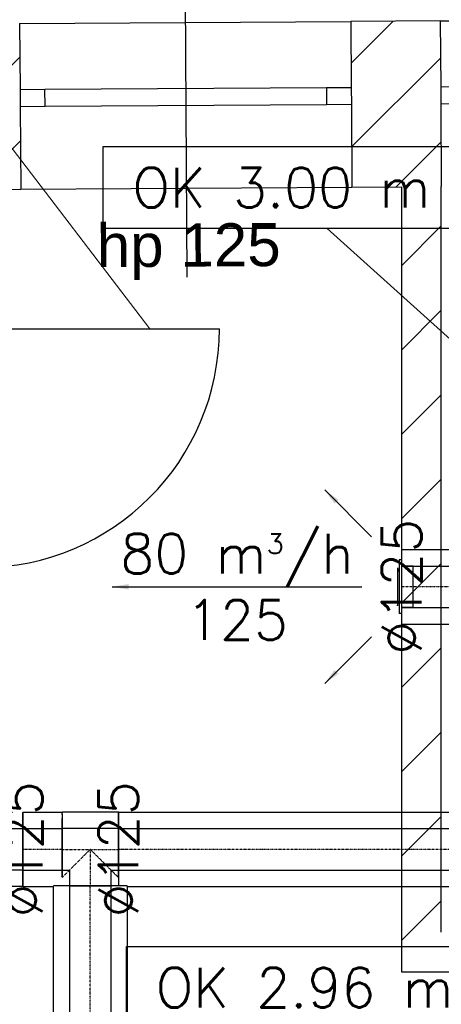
# Model space of a CAD drawing. Header units: millimetres. Extents: x -40063 to 512011, y 350190 to 687060.
# Tile 167 of 256: x 154459 to 155732, y 613809 to 616781. Entities that reach past the tile are written whole.
import ezdxf

# ---------------------------------------------------------------- set-up
doc = ezdxf.new("R2010")
doc.units = ezdxf.units.MM
doc.linetypes.add('DASHDOT', pattern=[1, 0.5, -0.25, 0, -0.25])
doc.linetypes.add('DASHED', pattern=[0.75, 0.5, -0.25])
doc.layers.get('0').update_dxf_attribs({"color": 8})
for name, color, linetype in [('Elementy Modelu - Strefy', 8, 'Continuous'), ('FLUID-N1', 7, 'Continuous'), ('FLUID-N1-120-ARRGR', 7, 'Continuous'), ('FLUID-N1-120-DIM', 7, 'Continuous'), ('FLUID-N1-120-INF', 7, 'Continuous'), ('FLUID-N1-INS', 7, 'Continuous'), ('FLUID-N1-SYM', 7, 'Continuous'), ('FLUID-W1', 7, 'Continuous'), ('FLUID-W1-120-DIM', 7, 'Continuous'), ('FLUID-W1-INS', 7, 'Continuous'), ('FLUID-W1-SYM', 7, 'Continuous'), ('Konstrukcja - Ściany zew', 8, 'Continuous'), ('X_ref', 8, 'Continuous')]:
    doc.layers.add(name, color=color, linetype=linetype)
doc.layers.add('FLUID-BILANSE', color=150, linetype='Continuous', lineweight=18)
doc.styles.add('FDBES', font='simplex.shx')
doc.styles.add('GENERATED_STYLE_1', font='arial.ttf')
doc.dimstyles.new('FDBES', dxfattribs={"dimscale": 50, "dimtxt": 4, "dimasz": 2.5, "dimexe": 0.8, "dimexo": 2, "dimgap": 1, "dimtad": 1, "dimdsep": 46, "dimtxsty": 'FDBES', "dimcen": 2.5, "dimclrd": 4, "dimclre": 5, "dimadec": 0, "dimazin": 0, "dimtfac": 1, "dimtmove": 0, "dimatfit": 3, "dimfxl": 1, "dimarcsym": 0})

# ---------------------------------------------------------------- blocks, each defined once
blk = doc.blocks.new('*U14699')
at = {"color": 0, "linetype": 'ByBlock', "lineweight": -2}
for p, q in [((62.5, 0, -62.5), (-62.5, 0, -62.5)), ((-62.5, 0, 62.5), (-4, 0, 62.5)), ((-31.2, 0, 112.5), (31.2, 0, 112.5)), ((43, 0, 125), (-10.1, 0, 125)), ((-4, 0, 62.5), (-4, 0, 127.5)), ((4, 0, 127.5), (-4, 0, 127.5)), ((4, 0, 127.5), (4, 0, 62.5)), ((4, 0, 62.5), (62.5, 0, 62.5)), ((51.8, 0, 125), (43, 0, 125))]:
    blk.add_line(p, q, dxfattribs=at)
at = {"layer": 'FLUID-W1-INS', "color": 1, "linetype": 'DASHED', "lineweight": -3}
for p, q in [((-62.5, 0, 112.5), (-62.5, 0, -112.5)), ((62.5, 0, -112.5), (-62.5, 0, -112.5)), ((62.5, 0, -112.5), (62.5, 0, 112.5))]:
    blk.add_line(p, q, dxfattribs=at)
blk = doc.blocks.new('*U14698')
at = {"color": 1, "linetype": 'Continuous', "lineweight": -2}
for p, q in [((-59.5, 0), (-59.5, 62.5)), ((59.5, 62.5), (59.5, 0)), ((-59.5, -62.5), (-59.5, 0)), ((59.5, 0), (59.5, -62.5))]:
    blk.add_line(p, q, dxfattribs=at)
at = {"color": 0, "linetype": 'ByBlock', "lineweight": -2}
for p, q in [((59.5, 62.5), (-59.5, 62.5)), ((59.5, -62.5), (-59.5, -62.5))]:
    blk.add_line(p, q, dxfattribs=at)
at = {"layer": 'FLUID-W1-INS', "color": 1, "linetype": 'DASHED', "lineweight": -3}
for p, q in [((59.5, 112.5), (-59.5, 112.5)), ((-59.5, 103.9), (-59.5, 110.5)), ((-59.5, 62.5), (-59.5, 93.5)), ((59.5, 112.5), (59.5, 62.5)), ((-59.5, -85), (-59.5, -62.5)), ((59.5, -62.5), (59.5, -112.5)), ((59.5, -112.5), (-32, -112.5))]:
    blk.add_line(p, q, dxfattribs=at)
at = {"layer": 'FLUID-W1-SYM', "color": 1, "linetype": 'DASHDOT', "lineweight": -3}
for q in [(59.5, 0), (-32, 0)]:
    blk.add_line((-59.5, 0), q, dxfattribs=at)
blk = doc.blocks.new('*U14697')
at = {"color": 0, "linetype": 'ByBlock', "lineweight": -2}
for p, q in [((239, 0, -62.5), (-239, 0, -62.5)), ((-239, 0, 62.5), (239, 0, 62.5))]:
    blk.add_line(p, q, dxfattribs=at)
at = {"layer": 'FLUID-W1-INS', "color": 1, "linetype": 'DASHED', "lineweight": -3}
for p, q in [((236.3, 0, -112.5), (-239, 0, -112.5)), ((-239, 0, 112.5), (236.3, 0, 112.5)), ((239, 0, 112.5), (239, 0, -112.5)), ((-239, 0, -112.5), (-239, 0, 112.5))]:
    blk.add_line(p, q, dxfattribs=at)
at = {"layer": 'FLUID-W1-SYM', "color": 1, "linetype": 'DASHDOT', "lineweight": -3}
for p, q in [((-239, 0), (236.3, 0)), ((236.3, 0), (239, 0))]:
    blk.add_line(p, q, dxfattribs=at)
blk = doc.blocks.new('*U14696')
at = {"color": 1, "linetype": 'Continuous', "lineweight": -2}
blk.add_line((-62.5, 110), (62.5, 110), dxfattribs=at)
at = {"color": 0, "linetype": 'ByBlock', "lineweight": -2}
for p, q in [((-62.5, 62.5), (-62.5, 110)), ((62.5, 110), (62.5, 62.5)), ((-85, 62.5), (-62.5, 62.5)), ((62.5, 62.5), (85, 62.5)), ((85, -62.5), (-85, -62.5))]:
    blk.add_line(p, q, dxfattribs=at)
at = {"layer": 'FLUID-W1-INS', "color": 1, "linetype": 'DASHED', "lineweight": -3}
for p, q in [((-85, -107.4), (-85, 85)), ((0, 0), (-85, 85)), ((85, 85), (0, 0)), ((85, 85), (85, -112.5)), ((85.2, 0), (85, 0)), ((-85, -112.5), (-85, -110.5)), ((85, -112.5), (-85, -112.5))]:
    blk.add_line(p, q, dxfattribs=at)
at = {"layer": 'FLUID-W1-SYM', "color": 1, "linetype": 'DASHDOT', "lineweight": -3}
for p, q in [((0, 0), (0, 110)), ((-85, 0), (85, 0))]:
    blk.add_line(p, q, dxfattribs=at)
blk = doc.blocks.new('*U14692')
at = {"color": 1, "linetype": 'Continuous', "lineweight": -2}
for p, q in [((-1763, 0), (-1763, 62.5)), ((1763, 62.5), (1763, 0)), ((-1763, -62.5), (-1763, 0)), ((1763, 0), (1763, -62.5))]:
    blk.add_line(p, q, dxfattribs=at)
at = {"color": 0, "linetype": 'ByBlock', "lineweight": -2}
for p, q in [((1763, 62.5), (-1763, 62.5)), ((1763, -62.5), (-1763, -62.5))]:
    blk.add_line(p, q, dxfattribs=at)
at = {"layer": 'FLUID-W1-INS', "color": 1, "linetype": 'DASHED', "lineweight": -3}
for p, q in [((-1763, 62.5), (-1763, 110.2)), ((1763, 112.5), (-1735.7, 112.5)), ((1763, 112.5), (1763, 62.5)), ((-1763, -112.5), (-1763, -62.5)), ((1763, -62.5), (1763, -109.8)), ((1735.7, -112.5), (-1763, -112.5))]:
    blk.add_line(p, q, dxfattribs=at)
at = {"layer": 'FLUID-W1-SYM', "color": 1, "linetype": 'DASHDOT', "lineweight": -3}
for p, q in [((-1763, 0), (1763, 0)), ((-1763, 0), (-1735.7, 0)), ((1735.7, 0), (1763, 0))]:
    blk.add_line(p, q, dxfattribs=at)
blk = doc.blocks.new('*U14656')
at = {"color": 5, "linetype": 'Continuous', "lineweight": -2}
for p, q in [((-76.5, 0), (-76.5, 62.5)), ((76.5, 62.5), (76.5, 0)), ((-76.5, -62.5), (-76.5, 0)), ((76.5, 0), (76.5, -62.5))]:
    blk.add_line(p, q, dxfattribs=at)
at = {"color": 0, "linetype": 'ByBlock', "lineweight": -2}
for p, q in [((76.5, 62.5), (-76.5, 62.5)), ((76.5, -62.5), (-76.5, -62.5))]:
    blk.add_line(p, q, dxfattribs=at)
at = {"layer": 'FLUID-N1-INS', "color": 5, "linetype": 'DASHED', "lineweight": -3}
for p, q in [((-76.5, 62.5), (-76.5, 112.5)), ((76.5, 112.5), (-76.5, 112.5)), ((76.5, 112.5), (76.5, 62.5)), ((-76.5, -112.5), (-76.5, -62.5)), ((76.5, -62.5), (76.5, -112.5)), ((76.5, -112.5), (-76.5, -112.5))]:
    blk.add_line(p, q, dxfattribs=at)
at = {"layer": 'FLUID-N1-SYM', "color": 5, "linetype": 'DASHDOT', "lineweight": -3}
blk.add_line((-76.5, 0), (76.5, 0), dxfattribs=at)
blk = doc.blocks.new('*U14595')
at = {"color": 0, "linetype": 'ByBlock', "lineweight": -2}
for p, q in [((0, 81, 7), (0, 0, 7)), ((0, 81, 0), (0, 81, 7)), ((0, 0, -35), (0, 62.5, -35)), ((0, 62.5, -35), (0, 62.5, 0)), ((0, 57.5, 12), (0, 0, 12)), ((0, 57.5, 12), (0, 56.3, 12)), ((0, 56.3, 12), (0, 55.1, 11.9)), ((0, 55.1, 11.9), (0, 53.9, 11.7)), ((0, 53.9, 11.7), (0, 52.7, 11.4)), ((0, 52.7, 11.4), (0, 51.6, 11)), ((0, 51.6, 11), (0, 50.4, 10.5)), ((0, 50.4, 10.5), (0, 49.4, 9.9)), ((0, 49.4, 9.9), (0, 48.5, 9.2)), ((0, 48.5, 9.2), (0, 47.8, 8.2)), ((0, 47.8, 8.2), (0, 47.5, 7)), ((0, 0, 12), (0, -57.5, 12)), ((0, 0, 7), (0, -81, 7)), ((0, -62.5, -35), (0, 0, -35)), ((0, -47.8, 8.2), (0, -47.5, 7)), ((0, -48.5, 9.2), (0, -47.8, 8.2)), ((0, -49.4, 9.9), (0, -48.5, 9.2)), ((0, -50.4, 10.5), (0, -49.4, 9.9)), ((0, -51.6, 11), (0, -50.4, 10.5)), ((0, -52.7, 11.4), (0, -51.6, 11)), ((0, -53.9, 11.7), (0, -52.7, 11.4)), ((0, -55.1, 11.9), (0, -53.9, 11.7)), ((0, -56.3, 12), (0, -55.1, 11.9)), ((0, -57.5, 12), (0, -56.3, 12)), ((0, -62.5, -35), (0, -62.5, 0)), ((0, -81, 0), (0, -81, 7))]:
    blk.add_line(p, q, dxfattribs=at)
blk = doc.blocks.new('fdgdfg')
at = {"layer": 'Elementy Modelu - Strefy', "linetype": 'Continuous', "lineweight": 0}
blk.add_line((-188070.2, 459888.8), (-189340.3, 459880.7), dxfattribs=at)
at = {"layer": 'Elementy Modelu - Strefy', "color": 8, "linetype": 'Continuous', "lineweight": 0}
for p, q in [((-188070.2, 457519.9), (-188070.2, 459888.8)), ((-184960.3, 457519.9), (-188070.2, 457519.9))]:
    blk.add_line(p, q, dxfattribs=at)
at = {"layer": 'Konstrukcja - Ściany zew', "linetype": 'Continuous'}
for p, q in [((-188727.4, 461024.5), (-188718.5, 459616.4)), ((-189223.4, 460381.5), (-188223.4, 460387.8)), ((-189223.4, 460381.5), (-189222.1, 460181.5)), ((-187953.4, 460389.5), (-188223.4, 460387.8)), ((-188223.4, 460387.8), (-188222.1, 460187.8)), ((-188222.6, 460261.9), (-188095.9, 460388.6)), ((-187953.4, 460389.5), (-186953.4, 460395.8)), ((-187953.4, 460389.5), (-187952.1, 460189.5)), ((-189570.5, 459932.2), (-189222.7, 460280)), ((-188221, 460009), (-187952.7, 460277.3)), ((-189147.1, 460182), (-189222.1, 460181.5)), ((-189222.1, 460181.5), (-189221.8, 460131.5)), ((-189222.1, 460181.5), (-189221.8, 460131.5)), ((-188297.1, 460187.3), (-189147.1, 460182)), ((-189146.8, 460132), (-189147.1, 460182)), ((-188222.1, 460187.8), (-188297.1, 460187.3)), ((-188297.1, 460187.3), (-188296.8, 460137.3)), ((-188222.1, 460187.8), (-188221.8, 460137.8)), ((-188222.1, 460187.8), (-188221.8, 460137.8)), ((-187877.1, 460190), (-187952.1, 460189.5)), ((-187952.1, 460189.5), (-187951.8, 460139.5)), ((-187952.1, 460189.5), (-187951.8, 460139.5)), ((-189221.8, 460131.5), (-189146.8, 460132)), ((-189221.8, 460131.5), (-189220.2, 459881.5)), ((-189146.8, 460132), (-188296.8, 460137.3)), ((-188296.8, 460137.3), (-188221.8, 460137.8)), ((-188221.8, 460137.8), (-188220.2, 459887.8)), ((-187951.8, 460139.5), (-187876.8, 460140)), ((-187951.8, 460139.5), (-187950.2, 459889.5)), ((-189367.6, 459880.6), (-189221.1, 460027.1)), ((-188086.7, 459888.7), (-187951.1, 460024.3)), ((-189570.2, 459879.3), (-189220.2, 459881.5)), ((-189220.2, 459881.5), (-188220.2, 459887.8)), ((-188220.2, 459887.8), (-188070.2, 459888.8)), ((-188070.2, 459888.8), (-188070.2, 457519.9)), ((-187950.2, 457639.9), (-187950.2, 459889.5)), ((-188070.2, 459650.6), (-187950.2, 459770.6)), ((-188070.2, 459396.1), (-187950.2, 459516.1)), ((-189340.3, 459459.9), (-188620.3, 459459.9)), ((-188070.2, 459141.5), (-187950.2, 459261.5)), ((-188070.2, 458886.9), (-187950.2, 459006.9)), ((-188070.2, 458632.4), (-187950.2, 458752.4)), ((-188070.2, 458377.8), (-187950.2, 458497.8)), ((-188070.2, 458123.3), (-187950.2, 458243.3)), ((-188070.2, 457868.7), (-187950.2, 457988.7)), ((-188070.2, 457614.1), (-187950.2, 457734.1))]:
    blk.add_line(p, q, dxfattribs=at)
at = {"layer": 'Konstrukcja - Ściany zew', "color": 8, "linetype": 'Continuous'}
blk.add_line((-188070.2, 457519.9), (-186408.3, 457519.9), dxfattribs=at)
at = {"layer": 'Konstrukcja - Ściany zew', "linetype": 'Continuous'}
blk.add_arc((-189340.3, 459459.9), 720, 270, 0, dxfattribs=at)
at = {"layer": 'Konstrukcja - Ściany zew', "insert": (-188990, 459607), "char_height": 130, "attachment_point": 7, "rotation": 0.3618, "style": 'GENERATED_STYLE_1'}
blk.add_mtext('{hp 125}', dxfattribs=at)
blk = doc.blocks.new('*U6786')
at = {"color": 7, "insert": (0, 377.1), "char_height": 120, "attachment_point": 5, "rotation": 270, "style": 'FDBES'}
blk.add_mtext('80 m{\\A2;\\H0.5x;3}/h\\P125', dxfattribs=at)
at = {"color": 7}
blk.add_leader([(0, 754.3), (0, 0)], dimstyle='FDBES', override={"dimscale": 20, "dimclrd": 7}, dxfattribs=at)
blk = doc.blocks.new('*U6787')
at = {"color": 7}
blk.add_leader([(-141.4, 141.4), (0, 0)], dimstyle='FDBES', override={"dimscale": 20, "dimclrd": 7}, dxfattribs=at)
blk = doc.blocks.new('*U6788')
at = {"color": 7}
blk.add_leader([(141.4, 141.4), (0, 0)], dimstyle='FDBES', override={"dimscale": 20, "dimclrd": 7}, dxfattribs=at)
blk = doc.blocks.new('*U14361')
at = {"color": 7, "lineweight": -2}
blk.add_lwpolyline([(109.4, 722.1), (1186, 722.1), (1186, 474.1), (109.4, 474.1)], close=True, dxfattribs=at)
at = {"color": 7, "insert": (647.7, 598.1), "char_height": 120, "attachment_point": 5, "line_spacing_factor": 1.1, "style": 'FDBES'}
blk.add_mtext('OK 2.96 m', dxfattribs=at)
at = {"color": 7}
blk.add_leader([(0, 0), (513.4, 474.1)], dimstyle='FDBES', override={"dimscale": 30, "dimclrd": 7, "dimclre": 7}, dxfattribs=at)
blk = doc.blocks.new('*U14363')
at = {"color": 7, "lineweight": -2}
blk.add_lwpolyline([(-1338.8, 843.7), (-262.2, 843.7), (-262.2, 595.7), (-1338.8, 595.7)], close=True, dxfattribs=at)
at = {"color": 7, "insert": (-800.5, 719.7), "char_height": 120, "attachment_point": 5, "line_spacing_factor": 1.1, "style": 'FDBES'}
blk.add_mtext('OK 3.00 m', dxfattribs=at)
at = {"color": 7}
blk.add_leader([(0, 0), (-662.6, 595.7)], dimstyle='FDBES', override={"dimscale": 30, "dimclrd": 7, "dimclre": 7}, dxfattribs=at)

msp = doc.modelspace()

# ---------------------------------------------------------------- linework, layer by layer
at = {"layer": 'FLUID-BILANSE'}
msp.add_line((152751.8275, 618598.37409), (154851.8275, 615847.46368), dxfattribs=at)

# ---------------------------------------------------------------- block references
at = {"layer": 'FLUID-N1', "color": 5, "linetype": 'Continuous', "extrusion": (-1.22465e-16, 0, -1), "rotation": 360}
msp.add_blockref('*U14656', (-155688.90574, 615069.42121, -2998), dxfattribs=at)
at = {"layer": 'FLUID-N1', "color": 5, "linetype": 'Continuous', "extrusion": (-1, 0, 6.12323e-17), "rotation": 89.99999999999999}
msp.add_blockref('*U14595', (-615069.42121, 2998, -155612.40574), dxfattribs=at)
at = {"layer": 'FLUID-N1-120-ARRGR', "rotation": 89.99999999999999}
for name, p in [('*U6788', (155521.69506, 615220.13188, 2998)), ('*U6786', (155492.40574, 615069.42121, 2998)), ('*U6787', (155521.69506, 614918.71053, 2998))]:
    msp.add_blockref(name, p, dxfattribs=at)
at = {"layer": 'FLUID-N1-120-INF', "linetype": 'ByBlock'}
for name, p in [('*U14363', (156050.43408, 615554.38483, 2998)), ('*U14361', (154672.31524, 613261.85083, 2960))]:
    msp.add_blockref(name, p, dxfattribs=at)
at = {"layer": 'FLUID-W1', "color": 1, "linetype": 'Continuous', "extrusion": (1.22465e-16, 1, -6.12323e-17), "rotation": 180}
msp.add_blockref('*U14699', (-154406.01507, 2997.5, 614277.11904), dxfattribs=at)
at = {"layer": 'FLUID-W1', "color": 1, "linetype": 'Continuous', "extrusion": (-1.22465e-16, 0, -1), "rotation": 360}
msp.add_blockref('*U14698', (-154528.01507, 614277.11904, -2997.5), dxfattribs=at)
at = {"layer": 'FLUID-W1', "color": 1, "linetype": 'Continuous', "extrusion": (0, 1.22465e-16, -1), "rotation": 180}
msp.add_blockref('*U14696', (-154672.51507, 614277.11904, -2997.5), dxfattribs=at)
at = {"layer": 'FLUID-W1', "color": 1, "linetype": 'Continuous', "extrusion": (1.22465e-16, 0, -1), "rotation": 360}
msp.add_blockref('*U14692', (-156520.68408, 614277.11904, -2997.5), dxfattribs=at)
at = {"layer": 'FLUID-W1', "color": 1, "linetype": 'Continuous', "extrusion": (1, -1.22465e-16, -6.12323e-17), "rotation": 360}
msp.add_blockref('*U14697', (613928.30281, 2997.5, 154672.51507), dxfattribs=at)
at = {"layer": 'X_ref'}
msp.add_blockref('fdgdfg', (343682.59614, 156387.58931), dxfattribs=at)

# ---------------------------------------------------------------- texts
at = {"layer": 'FLUID-N1-120-DIM', "color": 7, "insert": (155612.40574, 615069.42121, 2998), "char_height": 120, "attachment_point": 5, "rotation": 90, "style": 'FDBES'}
msp.add_mtext('∅125\\P', dxfattribs=at)
at = {"layer": 'FLUID-W1-120-DIM', "color": 7, "char_height": 120, "attachment_point": 5, "rotation": 90, "style": 'FDBES'}
for insert in [(154468.51507, 614277.11904, 2997.5), (154757.51507, 614277.11904, 2997.5)]:
    msp.add_mtext('∅125\\P', dxfattribs=dict(at, insert=insert))

doc.saveas('drawing.dxf')
